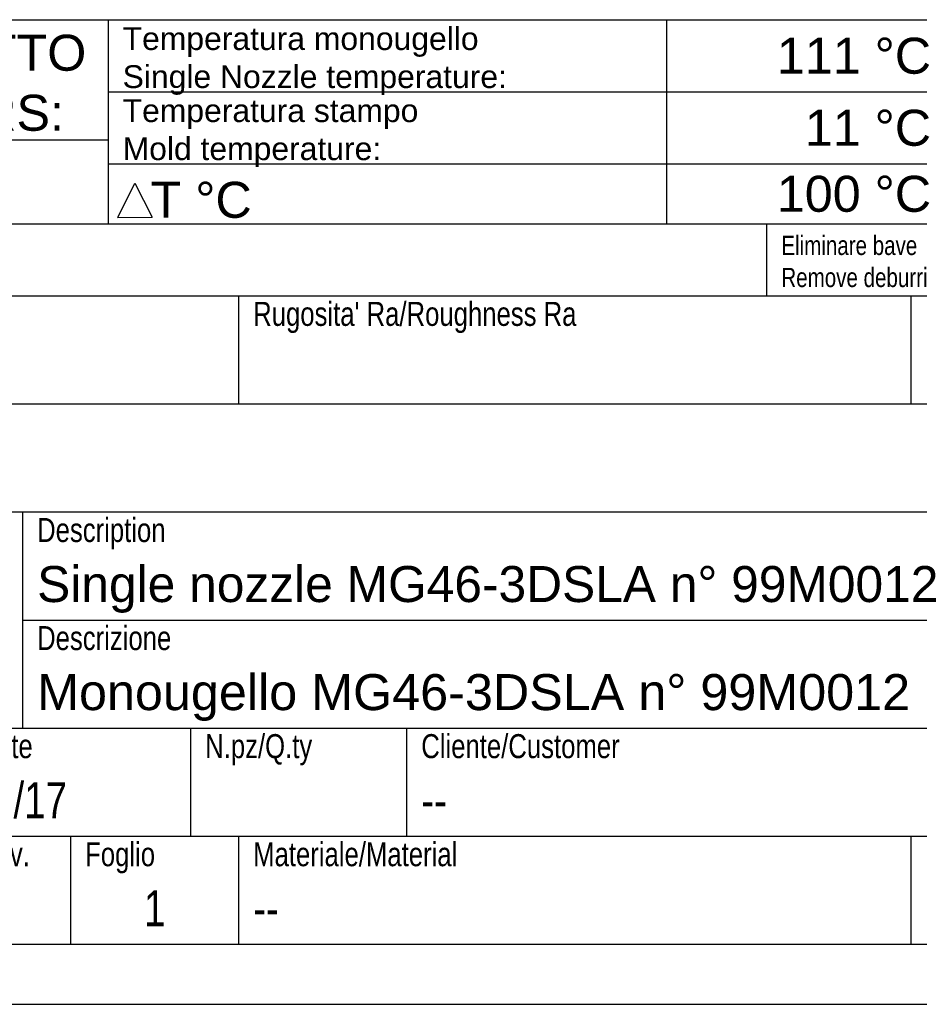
# Model space of a CAD drawing. Extents: x 0 to 1189, y 0 to 841.
# Tile 66 of 80: x 1048 to 1123, y 0 to 82. Entities that reach past the tile are written whole.
import ezdxf

# ---------------------------------------------------------------- set-up
doc = ezdxf.new("R2010")
doc.units = 0
doc.header["$LTSCALE"] = 65.395
doc.layers.get('0').update_dxf_attribs({"linetype": 'CONTINUOUS'})
for name, color, linetype in [('d_BL9', 7, 'CONTINUOUS'), ('TABLE_BL5', 7, 'CONTINUOUS'), ('TABLE_BL6', 7, 'CONTINUOUS')]:
    doc.layers.add(name, color=color, linetype=linetype)
doc.styles.get("Standard").update_dxf_attribs({"font": 'txt', "width": 0.8})
doc.styles.add('TEXTSTYLE_2', font='arial.ttf')

# ---------------------------------------------------------------- blocks, each defined once
blk = doc.blocks.new('A0_BL15', base_point=(594.5, 420.5))
at = {"color": 7, "linetype": 'CONTINUOUS'}
for p, q in [((5, 5), (1184, 5)), ((0, 0), (1189, 0))]:
    blk.add_line(p, q, dxfattribs=at)
blk = doc.blocks.new('TABLE_BL5', base_point=(1090.437, 73.5))
at = {"layer": 'TABLE_BL5', "color": 2, "linetype": 'CONTINUOUS'}
for p, q in [((997, 82), (1183.875, 82)), ((1055.125, 82), (1055.125, 65)), ((1101.625, 82), (1101.625, 65)), ((1055.125, 76), (1124.875, 76)), ((997, 72), (1055.125, 72)), ((1055.125, 70), (1124.875, 70)), ((997, 65), (1183.875, 65))]:
    blk.add_line(p, q, dxfattribs=at)
at = {"layer": 'TABLE_BL5', "color": 2, "linetype": 'CONTINUOUS', "attachment_point": 1, "style": 'TEXTSTYLE_2'}
for s, insert, char_height, width in [('Temperatura monougello\\PSingle Nozzle temperature:', (1056.325, 81.375), 1.9, 31.97509), ('Temperatura stampo\\PMold temperature:', (1056.325, 75.375), 1.9, 24.60818), ('  T °C', (1056.325, 68.5), 3, 10.72862)]:
    blk.add_mtext(s, dxfattribs=dict(at, insert=insert, char_height=char_height, width=width))
at = {"layer": 'TABLE_BL5', "color": 4, "linetype": 'CONTINUOUS', "char_height": 3, "style": 'TEXTSTYLE_2'}
for s, insert, width, attachment_point in [('PARAMETRI DI PROGETTO\\PPROJECT PARAMETERS: ', (1026.062, 80.75), 54.36803, 2), ('111 °C', (1123.675, 80.5), 12.84758, 3), ('11 °C', (1123.675, 74.5), 10.51673, 3), ('100 °C', (1123.675, 69), 12.84758, 3)]:
    blk.add_mtext(s, dxfattribs=dict(at, insert=insert, width=width, attachment_point=attachment_point))
blk = doc.blocks.new('TABLE_BL6', base_point=(1090.5, 35))
at = {"layer": 'TABLE_BL6', "color": 2, "linetype": 'CONTINUOUS'}
for p, q in [((997, 65), (1184, 65)), ((1110, 59), (1110, 65)), ((997, 59), (1184, 59)), ((1066, 50), (1066, 59)), ((1122, 50), (1122, 59)), ((997, 50), (1184, 50)), ((997, 41), (1184, 41)), ((1048, 23), (1048, 41)), ((1048, 32), (1184, 32)), ((997, 23), (1184, 23)), ((1062, 14), (1062, 23)), ((1080, 14), (1080, 23)), ((997, 14), (1184, 14)), ((1052, 5), (1052, 14)), ((1066, 5), (1066, 14)), ((1122, 5), (1122, 14)), ((997, 5), (1184, 5))]:
    blk.add_line(p, q, dxfattribs=at)
for s, insert, char_height, width, attachment_point in [('Data/Date', (1039.2, 22.5), 2, 19.71429, 1), ('N.pz/Q.ty', (1063.2, 22.5), 2, 18.5, 1), ('Cliente/Customer', (1081.2, 22.5), 2, 33.5, 1), ('31/07/17', (1039.2, 18.5), 3, 25.82143, 1), ('--', (1081.2, 18.5), 3, 6.42857, 1), ('Rev.', (1044.2, 13.5), 2, 8.35714, 1), ('Foglio', (1053.2, 13.5), 2, 11.64286, 1), ('Materiale/Material', (1067.2, 13.5), 2, 35.85714, 1), ('1 ', (1059, 9.5), 3, 6.10714, 2), ('-- ', (1067.2, 9.5), 3, 9.96429, 1)]:
    blk.add_mtext(s, dxfattribs=dict(at, insert=insert, char_height=char_height, width=width, attachment_point=attachment_point))
blk = doc.blocks.new('D_BL9', base_point=(1057.347, 66.964))
at = {"layer": 'd_BL9', "color": 2, "linetype": 'CONTINUOUS'}
for p, q in [((1055.92, 65.534), (1057.331, 68.395)), ((1057.331, 68.395), (1058.774, 65.549)), ((1055.92, 65.534), (1058.774, 65.549))]:
    blk.add_line(p, q, dxfattribs=at)

msp = doc.modelspace()

# ---------------------------------------------------------------- linework, layer by layer
at = {"color": 7, "linetype": 'CONTINUOUS'}
msp.add_line((0, 0), (1189, 0), dxfattribs=at)

# ---------------------------------------------------------------- block references
at = {"color": 2, "linetype": 'CONTINUOUS'}
msp.add_blockref('A0_BL15', (594.5, 420.5), dxfattribs=at)
at = {"layer": 'd_BL9'}
msp.add_blockref('D_BL9', (1057.347, 66.964), dxfattribs=at)
at = {"layer": 'TABLE_BL5'}
msp.add_blockref('TABLE_BL5', (1090.437, 73.5), dxfattribs=at)
at = {"layer": 'TABLE_BL6'}
msp.add_blockref('TABLE_BL6', (1090.5, 35), dxfattribs=at)

# ---------------------------------------------------------------- texts
at = {"color": 2, "linetype": 'CONTINUOUS', "attachment_point": 1}
for s, insert, char_height, width in [('Eliminare bave  e spigoli vivi salvo indicazioni diverse\\PRemove deburring and rough edges except differents indications', (1111.2, 64), 1.6, 103.14286), ("Rugosita' Ra/Roughness Ra", (1067.2, 58.5), 2, 53.57143), ('Description', (1049.2, 40.5), 2, 22.14286), ('Descrizione', (1049.2, 31.5), 2, 22.57143)]:
    msp.add_mtext(s, dxfattribs=dict(at, insert=insert, char_height=char_height, width=width))
at = {"color": 2, "linetype": 'CONTINUOUS', "char_height": 3, "attachment_point": 1, "style": 'TEXTSTYLE_2'}
for s, insert, width in [('Single nozzle MG46-3DSLA n° 99M0012 ', (1049.2, 36.5), 77.0632), ('Monougello MG46-3DSLA n° 99M0012 ', (1049.2, 27.5), 73.80669)]:
    msp.add_mtext(s, dxfattribs=dict(at, insert=insert, width=width))

doc.saveas('drawing.dxf')
